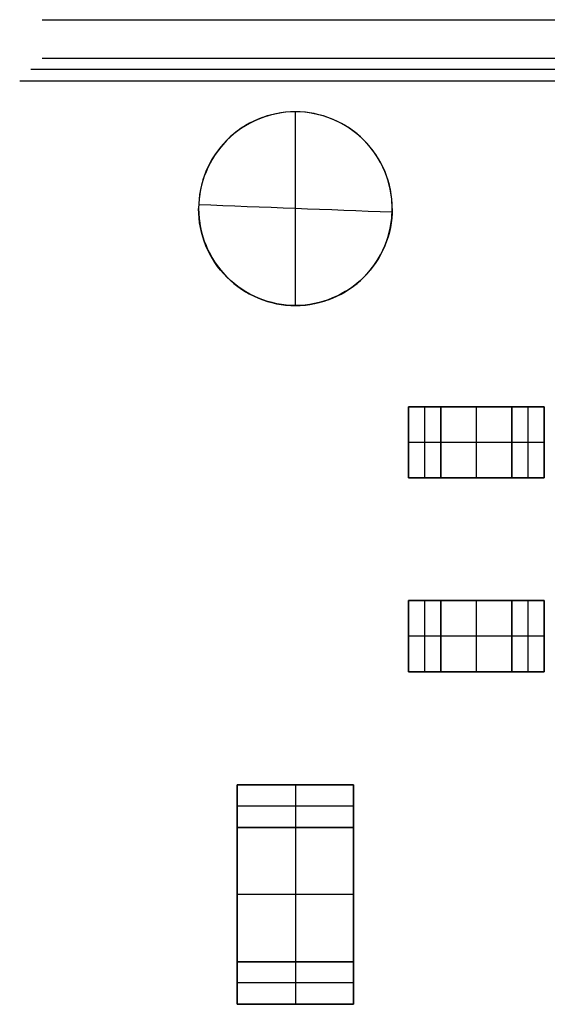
# Model space of a CAD drawing. Header units: millimetres. Extents: x -68 to 68, y -70 to 54.
# Tile 32 of 83: x -62 to -58, y -23 to -15. Entities that reach past the tile are written whole.
import ezdxf

# ---------------------------------------------------------------- set-up
doc = ezdxf.new("R2010")
doc.units = ezdxf.units.MM
doc.layers.add('Layer 01', color=7, linetype='Continuous', true_color=0x000000)

# ---------------------------------------------------------------- blocks, each defined once
blk = doc.blocks.new('ten6n-single_RGB8421504.step')
at = {"layer": 'Layer 01', "color": 8, "true_color": 0x808080}
blk.add_line((1.5673, -4.9526, 12.9003), (1.5673, -4.9526, -6.6269), dxfattribs=at)
for points in [[(1.6538, 0, -6.7134), (1.6538, 0, 3.1367), (1.6538, 0, 12.9867)], [(1.4809, -9.9052, 12.8138), (1.4809, -9.9052, 3.1367), (1.4809, -9.9052, -6.5405)], [(1.1809, -10.2, -6.5405), (1.1809, -10.2, 3.1367), (1.1809, -10.2, 12.8138)]]:
    blk.add_open_spline(points, degree=2, dxfattribs=at)
blk = doc.blocks.new('M1.step')
at = {"layer": 'Layer 01', "extrusion": (1, 1.19249e-08, -4.37114e-08), "rotation": 180}
blk.add_blockref('ten6n-single_RGB8421504.step', (-34.0462, 0.0127, 4.5782), dxfattribs=at)
blk = doc.blocks.new('Extruded-9.step')
at = {"layer": 'Layer 01', "color": 9, "true_color": 0xcfc9b5}
for p, q in [((-0.275, -0.275, 0.175), (-0.275, 0.275, 0.175)), ((-0.275, 0.275, 0.175), (0.275, 0.275, 0.175)), ((0, 0.275, 0.35), (0, 0.275)), ((0, 0.275), (0, -0.275)), ((0, 0.275, 0.35), (0, -0.275, 0.35)), ((0.275, -0.275, 0.175), (0.275, 0.275, 0.175)), ((-0.275, 0), (-0.275, 0, 0.35)), ((0.275, 0), (-0.275, 0)), ((0.275, 0, 0.35), (-0.275, 0, 0.35)), ((0.275, 0), (0.275, 0, 0.35)), ((-0.275, -0.275, 0.175), (0.275, -0.275, 0.175)), ((0, -0.275, 0.35), (0, -0.275))]:
    blk.add_line(p, q, dxfattribs=at)
for points in [[(-0.275, -0.275), (-0.275, 0), (-0.275, 0.275)], [(-0.275, 0.275, 0.35), (-0.275, 0, 0.35), (-0.275, -0.275, 0.35)], [(-0.275, 0.275), (-0.275, 0.275, 0.175), (-0.275, 0.275, 0.35)], [(-0.275, 0.275), (0, 0.275), (0.275, 0.275)], [(0.275, 0.275, 0.35), (0, 0.275, 0.35), (-0.275, 0.275, 0.35)], [(0.275, 0.275), (0.275, 0), (0.275, -0.275)], [(0.275, 0.275, 0.35), (0.275, 0.275, 0.175), (0.275, 0.275)], [(0.275, -0.275, 0.35), (0.275, 0, 0.35), (0.275, 0.275, 0.35)], [(-0.275, -0.275, 0.35), (-0.275, -0.275, 0.175), (-0.275, -0.275)], [(0.275, -0.275), (0, -0.275), (-0.275, -0.275)], [(-0.275, -0.275, 0.35), (0, -0.275, 0.35), (0.275, -0.275, 0.35)], [(0.275, -0.275, 0.35), (0.275, -0.275, 0.175), (0.275, -0.275)]]:
    blk.add_open_spline(points, degree=2, dxfattribs=at)
blk = doc.blocks.new('6272059984.step')
at = {"layer": 'Layer 01'}
blk.add_blockref('Extruded-9.step', (0, 0), dxfattribs=at)
blk = doc.blocks.new('Extruded-10.step')
at = {"layer": 'Layer 01', "color": 9, "true_color": 0xc0c0c0}
for p, q in [((-0.125, -0.275, 0.175), (-0.125, 0.275, 0.175)), ((-0.125, 0.275, 0.175), (0.125, 0.275, 0.175)), ((0, 0.275, 0.35), (0, 0.275)), ((0, 0.275), (0, -0.275)), ((0, 0.275, 0.35), (0, -0.275, 0.35)), ((0.125, -0.275, 0.175), (0.125, 0.275, 0.175)), ((-0.125, 0), (-0.125, 0, 0.35)), ((0.125, 0), (-0.125, 0)), ((0.125, 0, 0.35), (-0.125, 0, 0.35)), ((0.125, 0), (0.125, 0, 0.35)), ((-0.125, -0.275, 0.175), (0.125, -0.275, 0.175)), ((0, -0.275, 0.35), (0, -0.275))]:
    blk.add_line(p, q, dxfattribs=at)
for points in [[(-0.125, -0.275), (-0.125, 0), (-0.125, 0.275)], [(-0.125, 0.275, 0.35), (-0.125, 0, 0.35), (-0.125, -0.275, 0.35)], [(-0.125, 0.275), (-0.125, 0.275, 0.175), (-0.125, 0.275, 0.35)], [(-0.125, 0.275), (0, 0.275), (0.125, 0.275)], [(0.125, 0.275, 0.35), (0, 0.275, 0.35), (-0.125, 0.275, 0.35)], [(0.125, 0.275), (0.125, 0), (0.125, -0.275)], [(0.125, 0.275, 0.35), (0.125, 0.275, 0.175), (0.125, 0.275)], [(0.125, -0.275, 0.35), (0.125, 0, 0.35), (0.125, 0.275, 0.35)], [(-0.125, -0.275, 0.35), (-0.125, -0.275, 0.175), (-0.125, -0.275)], [(0.125, -0.275), (0, -0.275), (-0.125, -0.275)], [(-0.125, -0.275, 0.35), (0, -0.275, 0.35), (0.125, -0.275, 0.35)], [(0.125, -0.275, 0.35), (0.125, -0.275, 0.175), (0.125, -0.275)]]:
    blk.add_open_spline(points, degree=2, dxfattribs=at)
blk = doc.blocks.new('6272060224.step')
at = {"layer": 'Layer 01'}
blk.add_blockref('Extruded-10.step', (0, 0), dxfattribs=at)
blk = doc.blocks.new('R1.step')
at = {"layer": 'Layer 01'}
for name, p in [('6272060224.step', (1, -40)), ('6272059984.step', (1.4, -40)), ('6272060224.step', (1.8, -40))]:
    blk.add_blockref(name, p, dxfattribs=at)
blk = doc.blocks.new('R2.step')
at = {"layer": 'Layer 01'}
for name, p in [('6272060224.step', (1, -38.5)), ('6272059984.step', (1.4, -38.5)), ('6272060224.step', (1.8, -38.5))]:
    blk.add_blockref(name, p, dxfattribs=at)
blk = doc.blocks.new('Extruded-4.step')
at = {"layer": 'Layer 01', "color": 9, "true_color": 0xcfc9b5}
for p, q in [((-0.45, 0.52, 0.45), (0.45, 0.52, 0.45)), ((-0.45, -0.52, 0.45), (-0.45, 0.52, 0.45)), ((0, 0.52, 0.9), (0, 0.52)), ((0, 0.52), (0, -0.52)), ((0, 0.52, 0.9), (0, -0.52, 0.9)), ((0.45, -0.52, 0.45), (0.45, 0.52, 0.45)), ((-0.45, 0), (-0.45, 0, 0.9)), ((0.45, 0), (-0.45, 0)), ((0.45, 0, 0.9), (-0.45, 0, 0.9)), ((0.45, 0), (0.45, 0, 0.9)), ((-0.45, -0.52, 0.45), (0.45, -0.52, 0.45)), ((0, -0.52, 0.9), (0, -0.52))]:
    blk.add_line(p, q, dxfattribs=at)
for points in [[(-0.45, 0.52), (0, 0.52), (0.45, 0.52)], [(-0.45, 0.52, 0.9), (-0.45, 0.52, 0.45), (-0.45, 0.52)], [(0.45, 0.52, 0.9), (0, 0.52, 0.9), (-0.45, 0.52, 0.9)], [(-0.45, -0.52), (-0.45, 0), (-0.45, 0.52)], [(-0.45, 0.52, 0.9), (-0.45, 0, 0.9), (-0.45, -0.52, 0.9)], [(0.45, 0.52), (0.45, 0), (0.45, -0.52)], [(0.45, 0.52, 0.9), (0.45, 0.52, 0.45), (0.45, 0.52)], [(0.45, -0.52, 0.9), (0.45, 0, 0.9), (0.45, 0.52, 0.9)], [(0.45, -0.52), (0, -0.52), (-0.45, -0.52)], [(-0.45, -0.52, 0.9), (0, -0.52, 0.9), (0.45, -0.52, 0.9)], [(-0.45, -0.52), (-0.45, -0.52, 0.45), (-0.45, -0.52, 0.9)], [(0.45, -0.52, 0.9), (0.45, -0.52, 0.45), (0.45, -0.52)]]:
    blk.add_open_spline(points, degree=2, dxfattribs=at)
blk = doc.blocks.new('6271506144.step')
at = {"layer": 'Layer 01'}
blk.add_blockref('Extruded-4.step', (0, 0), dxfattribs=at)
blk = doc.blocks.new('Extruded-3.step')
at = {"layer": 'Layer 01', "color": 9, "true_color": 0xc0c0c0}
for p, q in [((-0.45, 0.165, 0.45), (0.45, 0.165, 0.45)), ((-0.45, -0.165, 0.45), (-0.45, 0.165, 0.45)), ((0, 0.165, 0.9), (0, 0.165)), ((0, 0.165), (0, -0.165)), ((0, 0.165, 0.9), (0, -0.165, 0.9)), ((0.45, -0.165, 0.45), (0.45, 0.165, 0.45)), ((-0.45, 0), (-0.45, 0, 0.9)), ((0.45, 0), (-0.45, 0)), ((0.45, 0, 0.9), (-0.45, 0, 0.9)), ((0.45, 0), (0.45, 0, 0.9)), ((-0.45, -0.165, 0.45), (0.45, -0.165, 0.45)), ((0, -0.165, 0.9), (0, -0.165))]:
    blk.add_line(p, q, dxfattribs=at)
for points in [[(-0.45, 0.165), (0, 0.165), (0.45, 0.165)], [(-0.45, 0.165, 0.9), (-0.45, 0.165, 0.45), (-0.45, 0.165)], [(0.45, 0.165, 0.9), (0, 0.165, 0.9), (-0.45, 0.165, 0.9)], [(-0.45, -0.165), (-0.45, 0), (-0.45, 0.165)], [(-0.45, 0.165, 0.9), (-0.45, 0, 0.9), (-0.45, -0.165, 0.9)], [(0.45, 0.165), (0.45, 0), (0.45, -0.165)], [(0.45, 0.165, 0.9), (0.45, 0.165, 0.45), (0.45, 0.165)], [(0.45, -0.165, 0.9), (0.45, 0, 0.9), (0.45, 0.165, 0.9)], [(0.45, -0.165), (0, -0.165), (-0.45, -0.165)], [(-0.45, -0.165, 0.9), (0, -0.165, 0.9), (0.45, -0.165, 0.9)], [(-0.45, -0.165), (-0.45, -0.165, 0.45), (-0.45, -0.165, 0.9)], [(0.45, -0.165, 0.9), (0.45, -0.165, 0.45), (0.45, -0.165)]]:
    blk.add_open_spline(points, degree=2, dxfattribs=at)
blk = doc.blocks.new('6271506384.step')
at = {"layer": 'Layer 01'}
blk.add_blockref('Extruded-3.step', (0, 0), dxfattribs=at)
blk = doc.blocks.new('C211.step')
at = {"layer": 'Layer 01'}
for name, p in [('6271506384.step', (0, -41.315, -2.5014)), ('6271506144.step', (0, -42, -2.5014)), ('6271506384.step', (0, -42.685, -2.5014))]:
    blk.add_blockref(name, p, dxfattribs=at)
blk = doc.blocks.new('MC403-X_A_090322_MultipleBody.step')
at = {"layer": 'Layer 01'}
for name in ['M1.step', 'R2.step', 'R1.step', 'C211.step']:
    blk.add_blockref(name, (0, 0), dxfattribs=at)
blk = doc.blocks.new('MC403-X_A_090322_MultipleBody 090322')
at = {"layer": 'Layer 01'}
blk.add_blockref('MC403-X_A_090322_MultipleBody.step', (0, 0), dxfattribs=at)
blk = doc.blocks.new('TRO-13-003 MC403 FRONT CASING270122')
at = {"layer": 'Layer 01', "color": 254, "true_color": 0xcad1ee}
for p, q in [((-60, -15.94, 19.1785), (-60, -15.94, 19.4796)), ((-60, -17.44, 19.0778), (-60, -17.44, 19.3789))]:
    blk.add_line(p, q, dxfattribs=at)
for centre, start, end in [((-60, -16.69, 19.2908), 0, 180), ((-60, -16.69, 19.2666), 180, 0)]:
    blk.add_arc(centre, 0.75, start, end, dxfattribs=at)
for points, knots in [([(-59.25, -16.69, 19.4716), (-59.25, -16.4919, 19.4849), (-59.3315, -16.2974, 19.4934), (-59.6095, -16.0203, 19.4963), (-59.8045, -15.9394, 19.4908), (-60.101, -15.9403, 19.4739), (-60.1984, -15.9601, 19.467), (-60.3793, -16.0356, 19.4516), (-60.4624, -16.0915, 19.4431), (-60.669, -16.2989, 19.4174), (-60.75, -16.4943, 19.3996), (-60.75, -16.69, 19.3864)], [-2.409368, -2.409368, -2.409368, -2.409368, -1.807026, -1.807026, -1.204684, -1.204684, -0.903513, -0.903513, -0.602342, -0.602342, 0, 0, 0, 0]), ([(-59.25, -16.69, 19.1704), (-59.25, -16.5909, 19.1771), (-59.2695, -16.4936, 19.1825), (-59.3449, -16.3118, 19.1905), (-59.4008, -16.2284, 19.193), (-59.609, -16.0206, 19.1952), (-59.8054, -15.9397, 19.1895), (-60.0991, -15.9402, 19.1728), (-60.1972, -15.9598, 19.1659), (-60.3787, -16.0352, 19.1505), (-60.461, -16.0902, 19.1421), (-60.6007, -16.2302, 19.1247), (-60.6555, -16.3126, 19.116), (-60.7306, -16.4941, 19.0995), (-60.75, -16.5922, 19.0918), (-60.75, -16.69, 19.0853)], [0, 0, 0, 0, 0.298379, 0.298379, 0.596757, 0.596757, 1.193514, 1.193514, 1.491893, 1.491893, 1.790271, 1.790271, 2.08865, 2.08865, 2.387028, 2.387028, 2.387028, 2.387028]), ([(-59.25, -16.69, 19.4716), (-59.25, -16.7891, 19.4649), (-59.2695, -16.8862, 19.4573), (-59.3446, -17.0676, 19.4409), (-59.4002, -17.1507, 19.4322), (-59.6072, -17.3581, 19.4067), (-59.8026, -17.4396, 19.3902), (-60.0961, -17.4402, 19.3735), (-60.1947, -17.4209, 19.3692), (-60.3765, -17.346, 19.3638), (-60.4596, -17.2909, 19.3628), (-60.5999, -17.1509, 19.3641), (-60.6551, -17.0682, 19.3665), (-60.7306, -16.8861, 19.3744), (-60.75, -16.7879, 19.3799), (-60.75, -16.69, 19.3864)], [0, 0, 0, 0, 0.298352, 0.298352, 0.596704, 0.596704, 1.193407, 1.193407, 1.491759, 1.491759, 1.790111, 1.790111, 2.088463, 2.088463, 2.386815, 2.386815, 2.386815, 2.386815]), ([(-60.75, -16.69, 19.0853), (-60.75, -16.8856, 19.0721), (-60.6689, -17.0818, 19.0636), (-60.461, -17.2896, 19.0616), (-60.3775, -17.3455, 19.0626), (-60.1957, -17.4207, 19.068), (-60.0982, -17.4401, 19.0722), (-59.9002, -17.4399, 19.0835), (-59.8029, -17.4203, 19.0903), (-59.6214, -17.3449, 19.1056), (-59.5385, -17.2892, 19.114), (-59.3314, -17.0819, 19.1396), (-59.25, -16.8881, 19.1571), (-59.25, -16.69, 19.1704)], [0, 0, 0, 0, 0.599513, 0.599513, 0.89927, 0.89927, 1.199027, 1.199027, 1.498784, 1.498784, 1.79854, 1.79854, 2.398054, 2.398054, 2.398054, 2.398054])]:
    blk.add_open_spline(points, degree=3, knots=knots, dxfattribs=at)
for points, degree in [([(-60.0024, -15.94, 19.1783), (-60.0024, -16.44, 19.1448), (-60.0024, -16.94, 19.1112), (-60.0024, -17.44, 19.0776)], 3), ([(-60.75, -16.69, 19.3864), (-60.75, -16.69, 19.2359), (-60.75, -16.69, 19.0853)], 2), ([(-59.2506, -16.7184, 19.1685), (-59.7502, -16.6993, 19.1418), (-60.2498, -16.6798, 19.1147), (-60.7494, -16.66, 19.0873)], 3), ([(-59.25, -16.69, 19.1704), (-59.25, -16.69, 19.321), (-59.25, -16.69, 19.4716)], 2)]:
    blk.add_open_spline(points, degree=degree, dxfattribs=at)

msp = doc.modelspace()

# ---------------------------------------------------------------- block references
at = {"layer": 'Layer 01'}
for name, p in [('TRO-13-003 MC403 FRONT CASING270122', (0, 0)), ('MC403-X_A_090322_MultipleBody 090322', (-60, 20, 1.6014))]:
    msp.add_blockref(name, p, dxfattribs=at)

doc.saveas('drawing.dxf')
